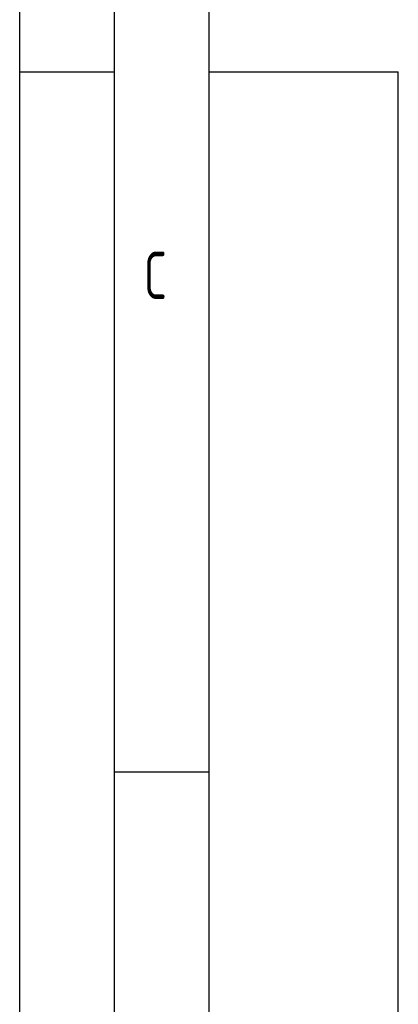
# Model space of a CAD drawing. Header units: millimetres. Extents: x 0 to 5940, y 0 to 4200.
# Tile 30 of 58: x 0 to 200, y 2477 to 2998. Entities that reach past the tile are written whole.
import ezdxf

# ---------------------------------------------------------------- set-up
doc = ezdxf.new("R2010")
doc.units = ezdxf.units.MM
doc.header["$LTSCALE"] = 50
doc.layers.get('0').update_dxf_attribs({"linetype": 'CONTINUOUS'})
doc.layers.add('KSB-BLATTRAND', color=2, linetype='CONTINUOUS')
doc.styles.get("Standard").update_dxf_attribs({"font": 'ISOCP.SHX'})

# ---------------------------------------------------------------- blocks, each defined once
blk = doc.blocks.new('Rahmen_A2')
at = {"color": 1, "ltscale": 150}
for p, q in [((0, 0), (0, 420)), ((10, 10), (10, 410)), ((10, 297), (20, 297)), ((20, 10), (20, 297))]:
    blk.add_line(p, q, dxfattribs=at)
at = {"layer": 'KSB-BLATTRAND'}
for p, q in [((5, 5), (5, 415)), ((0, 297), (5, 297)), ((10, 260), (5, 260))]:
    blk.add_line(p, q, dxfattribs=at)
at = {"layer": 'KSB-BLATTRAND', "width": 0.75}
blk.add_text('C', height=2.5, dxfattribs=at).set_placement((6.5625, 285))

msp = doc.modelspace()

# ---------------------------------------------------------------- block references
at = {"layer": 'KSB-BLATTRAND', "xscale": 10, "yscale": 10, "zscale": 10}
msp.add_blockref('Rahmen_A2', (0, 0), dxfattribs=at)

doc.saveas('drawing.dxf')
